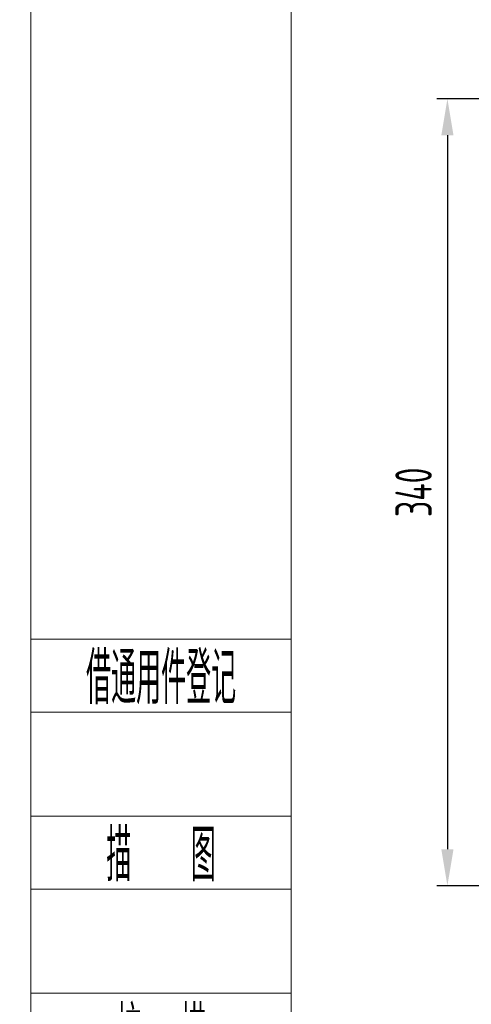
# Model space of a CAD drawing. Header units: millimetres. Extents: x 19214 to 26510, y -7957 to -532.
# Tile 44 of 150: x 24486 to 24681, y -7634 to -7208. Entities that reach past the tile are written whole.
import ezdxf
from ezdxf.enums import TextEntityAlignment as Align

# ---------------------------------------------------------------- set-up
doc = ezdxf.new("R2010")
doc.units = ezdxf.units.MM
doc.header["$LTSCALE"] = 0.3175
for name, color, linetype, lineweight in [('1轮廓实线层', 7, 'Continuous', 18), ('2细线层', 4, 'Continuous', 13), ('6文字层', 3, 'Continuous', 13), ('7标注层', 4, 'Continuous', 13), ('图框层', 7, 'Continuous', 18)]:
    doc.layers.add(name, color=color, linetype=linetype, lineweight=lineweight)
doc.styles.add('PC_TEXTSTYLE', font='ISOCP.SHX', dxfattribs={"width": 0.707, "bigfont": 'GBCBIG.SHX'})
doc.dimstyles.new('GB_LINEAR', dxfattribs={"dimtxt": 3.5, "dimasz": 3.5, "dimexe": 1, "dimexo": 0, "dimgap": 1.5, "dimtad": 1, "dimdsep": 46, "dimtxsty": 'PC_TEXTSTYLE', "dimcen": 0, "dimclrd": 256, "dimclrt": 3, "dimadec": 0, "dimazin": 2, "dimtp": 0.1, "dimtm": 0.1, "dimtfac": 0.71, "dimtdec": 3, "dimtmove": 0, "dimatfit": 3, "dimfxl": 1, "dimtfill": 1, "dimarcsym": 0})

# ---------------------------------------------------------------- blocks, each defined once
blk = doc.blocks.new('ZwmFrameMain_A4^_^无分区图框^_^portrait')
at = {"layer": '2细线层'}
blk.add_line((185, 292), (185, -5), dxfattribs=at)
blk = doc.blocks.new('ZwmFrameMain_1_A4^_^无分区图框^_^landscape')
at = {"layer": '1轮廓实线层'}
blk.add_line((0, 0), (0, 200), dxfattribs=at)
at = {"layer": '2细线层'}
blk.add_line((-25, -5), (-25, 205), dxfattribs=at)
blk = doc.blocks.new('ZwmFrameMain_1_附加栏')
at = {"layer": '2细线层'}
for p, q in [((-25, 102), (0, 102)), ((-25, 95), (0, 95)), ((-25, 85), (0, 85)), ((-25, 78), (0, 78)), ((-25, 68), (0, 68))]:
    blk.add_line(p, q, dxfattribs=at)
at = {"layer": '6文字层', "color": 3, "style": 'PC_TEXTSTYLE'}
for s, width, p in [('借通用件登记', 0.667, (-12.5, 98.5)), ('描   图', 0.6667, (-12.5, 81.5)), ('校  描', 0.667, (-12.5, 64.5))]:
    blk.add_text(s, height=5, dxfattribs=dict(at, width=width)).set_placement(p, align=Align.MIDDLE)
at = {"layer": '6文字层', "style": 'PC_TEXTSTYLE'}
for tag, width, p, p2 in [('借通用件登记', 0.671328, (-23.445, 86.356), (-1.254, 86.356)), ('描图', 2.120922, (-23.445, 69.36), (-1.254, 69.36)), ('校图', 2.149976, (-23.749, 52.06), (-1.254, 52.06)), ('旧底图总号', 0.761452, (-22.837, 35.67), (-1.862, 35.67)), ('签字', 2.026939, (-23.141, 18.37), (-1.558, 18.37)), ('日期', 1.89999, (-22.837, 1.374), (-2.166, 1.374))]:
    blk.add_attdef(tag, text='', height=5, dxfattribs=dict(at, width=width)).set_placement(p, p2, align=Align.FIT)
blk = doc.blocks.new('*D55')
at = {"layer": '7标注层', "color": 0, "lineweight": -2, "transparency": 16777216}
for p, q in [((24818.95, -7242.5), (24665.95, -7242.5)), ((24818.95, -7582.5), (24665.95, -7582.5))]:
    blk.add_line(p, q, dxfattribs=at)
at = {"layer": '7标注层', "lineweight": -2, "transparency": 16777216}
blk.add_line((24670.45, -7258.25), (24670.45, -7566.75), dxfattribs=at)
at = {"layer": '7标注层', "transparency": 16777216}
for points in [[(24673.08, -7258.25), (24667.83, -7258.25), (24670.45, -7242.5)], [(24667.83, -7566.75), (24673.08, -7566.75), (24670.45, -7582.5)]]:
    blk.add_solid(points, dxfattribs=at)
at = {"layer": 'Defpoints', "color": 0, "transparency": 16777216}
for p in [(24818.95, -7242.5), (24670.45, -7582.5), (24818.95, -7582.5)]:
    blk.add_point(p, dxfattribs=at)
at = {"layer": '7标注层', "color": 3, "transparency": 16777216, "insert": (24655.83, -7412.5), "char_height": 15.75, "attachment_point": 5, "rotation": 90, "style": 'PC_TEXTSTYLE', "bg_fill": 3, "box_fill_scale": 1.1, "bg_fill_color": 257, "bg_fill_transparency": 0}
blk.add_mtext('340', dxfattribs=at)

msp = doc.modelspace()

# ---------------------------------------------------------------- block references
at = {"layer": '图框层'}
for name, p, xscale, yscale, zscale in [('ZwmFrameMain_A4^_^无分区图框^_^portrait', (19865.515, -7832.442), 25, 25, 25), ('ZwmFrameMain_1_A4^_^无分区图框^_^landscape', (24603.015, -7934.942), 4.5, 4.5, 4.5), ('ZwmFrameMain_1_附加栏', (24603.015, -7934.942), 4.5, 4.5, 4.5)]:
    msp.add_blockref(name, p, dxfattribs=dict(at, xscale=xscale, yscale=yscale, zscale=zscale))

# ---------------------------------------------------------------- next in the draw order: dimensions: what is measured, and where the dimension line sits
at = {"layer": '7标注层'}
dim = msp.add_linear_dim(base=(24670.452, -7582.501), p1=(24818.952, -7242.501), p2=(24818.952, -7582.501), angle=90, dimstyle='GB_LINEAR', override={"dimscale": 4.5, "dimgap": 1.5, "dimtad": 1, "dimjust": 0, "dimdec": 2, "dimlfac": 1, "dimse1": 0, "dimse2": 0, "dimsd1": 0, "dimsd2": 0, "dimclrd": 256, "dimclre": 0, "dimtofl": 1}, dxfattribs=at)
dim.commit()
dim.dimension.update_dxf_attribs({"geometry": '*D55', "text_midpoint": (24655.827, -7412.501)})

doc.saveas('drawing.dxf')
